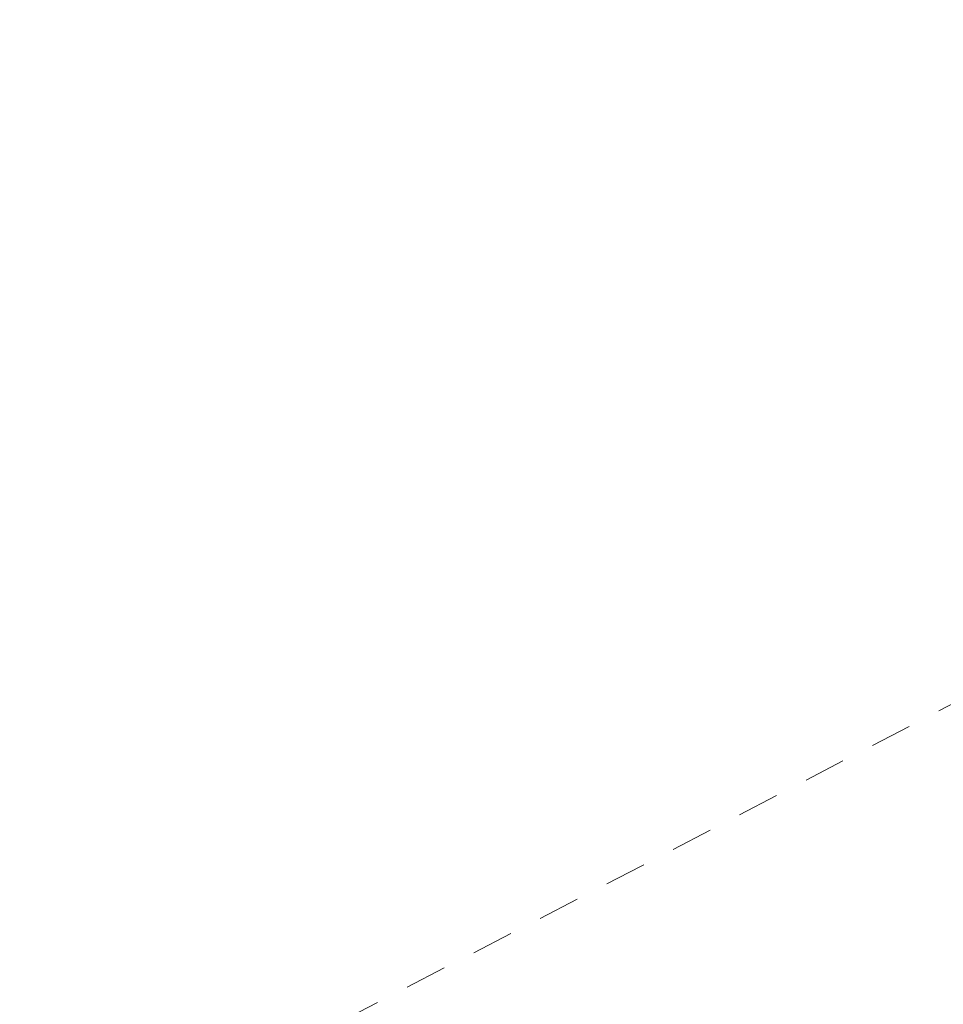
# Model space of a CAD drawing. Extents: x 1620708 to 2082925, y 607056 to 634194.
# Tile 212 of 256: x 1620942.39 to 1620945.17, y 607374.81 to 607377.77. Entities that reach past the tile are written whole.
import ezdxf

# ---------------------------------------------------------------- set-up
doc = ezdxf.new("R2010")
doc.units = 0
doc.header["$MEASUREMENT"] = 0
doc.linetypes.add('HIDDEN2', pattern=[0.1875, 0.125, -0.0625])
doc.layers.add('DT_X_Contour_Minor', color=1, linetype='HIDDEN2', lineweight=9, transparency=0.5)

msp = doc.modelspace()

# ---------------------------------------------------------------- linework, layer by layer
at = {"layer": 'DT_X_Contour_Minor', "transparency": 33554559, "elevation": 1046, "flags": 128}
msp.add_lwpolyline([(1621020.7243, 607407.8087), (1621020.0969, 607407.3455), (1621017.7824, 607405.7255), (1621017.0066, 607405.1782), (1621016.4152, 607404.7513), (1621016.008, 607404.4448), (1621015.7852, 607404.2587), (1621015.4368, 607403.9228), (1621014.9628, 607403.5594), (1621013.802, 607402.721), (1621011.9544, 607401.4077), (1621009.42, 607399.6194), (1621001.7461, 607394.2172), (1620999.1028, 607392.4097), (1620996.9287, 607391.0386), (1620995.2236, 607390.1041), (1620993.9876, 607389.6062), (1620991.317, 607388.8602), (1620990.4357, 607388.6113), (1620989.7946, 607388.4241), (1620989.3936, 607388.2986), (1620989.233, 607388.2348), (1620989.1248, 607388.1468), (1620989.0824, 607388.1174), (1620989.0364, 607388.0951), (1620988.9867, 607388.08), (1620988.9333, 607388.0721), (1620988.7861, 607388.0607), (1620988.7176, 607388.0568), (1620988.6224, 607388.0537), (1620988.5005, 607388.0514), (1620988.3519, 607388.0499), (1620987.9202, 607388.047), (1620987.3994, 607387.9417), (1620986.161, 607387.6279), (1620984.2049, 607387.1058), (1620981.5312, 607386.3752), (1620973.4444, 607384.1492), (1620970.7389, 607383.4161), (1620968.6877, 607382.8864), (1620967.2907, 607382.5602), (1620966.5479, 607382.4373), (1620965.4394, 607382.3808), (1620964.9373, 607382.328), (1620964.262, 607382.2121), (1620963.4137, 607382.033), (1620962.3923, 607381.7906), (1620959.4379, 607381.0602), (1620958.3062, 607380.7645), (1620957.1266, 607380.4253), (1620955.8994, 607380.0426), (1620954.6243, 607379.6164), (1620951.1606, 607378.4217), (1620949.9571, 607377.9934), (1620948.9444, 607377.6046), (1620948.1225, 607377.2553), (1620947.4915, 607376.9455), (1620946.063, 607376.1719), (1620945.3443, 607375.7898), (1620944.2597, 607375.224), (1620942.809, 607374.4743), (1620940.9922, 607373.5407), (1620935.6596, 607370.8061), (1620933.8541, 607369.867), (1620932.4368, 607369.1005), (1620931.4077, 607368.5066), (1620930.767, 607368.0855), (1620929.5761, 607367.1926), (1620929.1773, 607366.8874), (1620928.8742, 607366.6413), (1620928.6668, 607366.4544), (1620928.555, 607366.3267), (1620928.3843, 607366.0649), (1620928.3251, 607365.972), (1620928.2752, 607365.8894), (1620928.2348, 607365.8173), (1620928.2038, 607365.7555), (1620928.1337, 607365.6048), (1620927.9037, 607365.342), (1620927.2665, 607364.6666), (1620926.2219, 607363.5787), (1620924.77, 607362.0782), (1620920.3551, 607357.5268), (1620918.8992, 607356.017), (1620917.8425, 607354.9013), (1620917.1851, 607354.1796), (1620916.9269, 607353.8519), (1620916.7707, 607353.5035), (1620916.7061, 607353.3743), (1620916.6293, 607353.2479), (1620916.5402, 607353.1244), (1620916.4391, 607353.0037), (1620916.153, 607352.6856), (1620915.8633, 607352.3568), (1620915.2089, 607351.6092), (1620914.1898, 607350.4426), (1620912.8059, 607348.857), (1620908.6292, 607344.0704), (1620907.2397, 607342.4906), (1620906.2034, 607341.3412), (1620905.5206, 607340.6222), (1620905.1911, 607340.3336), (1620904.7835, 607340.138), (1620904.6189, 607340.055), (1620904.4309, 607339.9527), (1620904.2194, 607339.8312), (1620903.9845, 607339.6905), (1620903.3267, 607339.2895), (1620902.7512, 607338.9834), (1620901.5179, 607338.3659), (1620899.6268, 607337.4371), (1620897.0779, 607336.1969), (1620889.4039, 607332.4745), (1620886.8219, 607331.2219), (1620884.8312, 607330.2558), (1620883.432, 607329.5763), (1620882.6242, 607329.1833), (1620881.2584, 607328.5175), (1620880.6195, 607328.2213), (1620879.7271, 607327.8321), (1620878.5813, 607327.35), (1620877.1819, 607326.775), (1620873.1123, 607325.1175), (1620871.7724, 607324.5715), (1620870.805, 607324.1766), (1620870.2101, 607323.9327), (1620869.9877, 607323.8399), (1620869.8913, 607323.7937), (1620869.6649, 607323.8028), (1620869.0579, 607323.8645), (1620868.0704, 607323.979), (1620866.7024, 607324.1462), (1620862.5468, 607324.6624), (1620861.1459, 607324.8107), (1620860.0598, 607324.8685), (1620859.2885, 607324.8358), (1620858.832, 607324.7126), (1620858.0344, 607324.2635), (1620857.7347, 607324.1), (1620857.4338, 607323.9464), (1620857.2157, 607323.8426)], dxfattribs=at)

doc.saveas('drawing.dxf')
